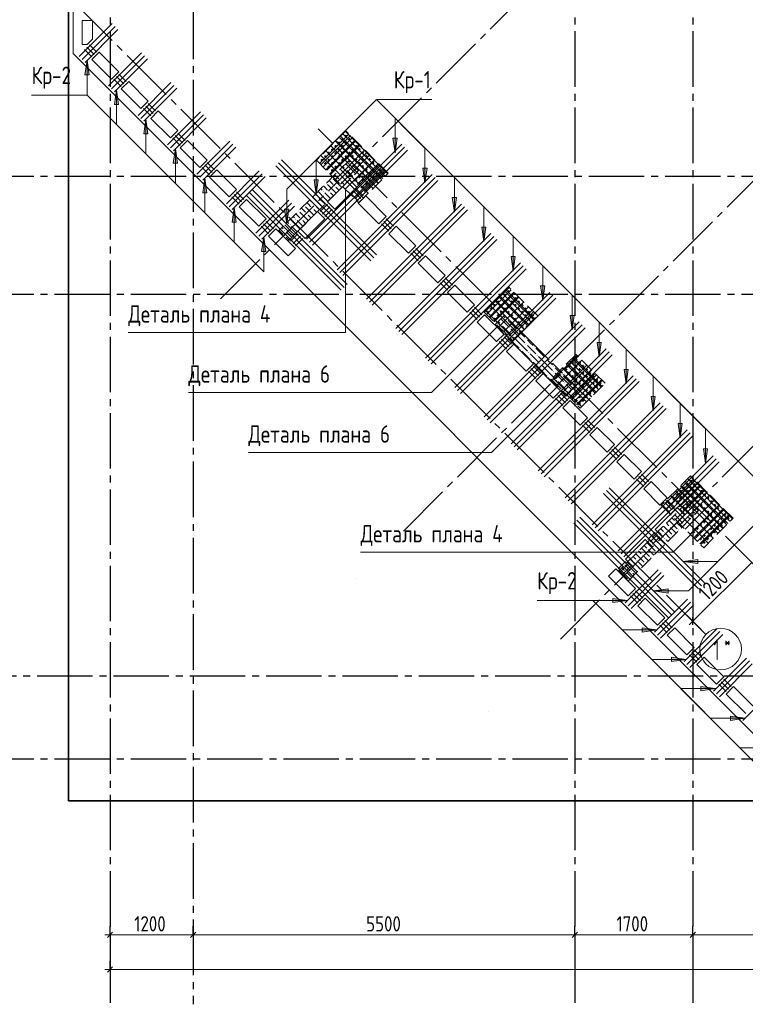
# Model space of a CAD drawing. Header units: millimetres. Extents: x 0 to 43617, y 0 to 59400.
# Tile 3 of 26: x 6622 to 17081, y 7100 to 21288. Entities that reach past the tile are written whole.
import ezdxf

# ---------------------------------------------------------------- set-up
doc = ezdxf.new("R2010")
doc.units = ezdxf.units.MM
doc.linetypes.add('______2', pattern=[270, 200, -70])
doc.linetypes.add('______5', pattern=[1100, 800, -100, 100, -100])
for name, color, linetype, lineweight, true_color in [('S1 Стержни арматуры фон', 7, '______2', 13, 0xa0a0a0), ('Вспомогательная арматура', 7, 'Continuous', 18, 0x656565), ('Поперечная арматура', 7, 'Continuous', 18, 0x5a2814), ('Поперечное армирование AW фон', 7, '______2', 13, 0xa0a0a0)]:
    doc.layers.add(name, color=color, linetype=linetype, lineweight=lineweight, true_color=true_color)
for name, color, linetype, lineweight in [('Standard', 7, 'Continuous', 25), ('ЖБ Перекрытие верхний уровень', 7, 'Continuous', 35), ('ЖБ Пилон', 7, 'Continuous', 35), ('Оси', 40, '______5', 18), ('Позиционная метка номер позиции', 7, 'Continuous', 13), ('Примечания', 7, 'Continuous', 25)]:
    doc.layers.add(name, color=color, linetype=linetype, lineweight=lineweight)
doc.styles.add('GOST 2.304-81', font='txt')
doc.styles.add('ISOCPEUR', font='txt')

msp = doc.modelspace()

# ---------------------------------------------------------------- hatches: boundary and pattern name
at = {"layer": 'ЖБ Пилон', "linetype": 'Continuous', "lineweight": 18, "transparency": 33554687}
for points in [[(11394, 19213), (11401, 19220), (11407, 19213), (11401, 19207)], [(11126, 19015), (11127, 19013), (11121, 19007), (11119, 19009)], [(11234, 19053), (11241, 19060), (11247, 19053), (11241, 19047)], [(11314, 19133), (11321, 19140), (11327, 19133), (11321, 19127)], [(11046, 18935), (11047, 18933), (11041, 18927), (11039, 18929)], [(11154, 18893), (11161, 18900), (11167, 18893), (11161, 18887)], [(11234, 18973), (11241, 18980), (11247, 18973), (11241, 18967)], [(10914, 18733), (10921, 18740), (10927, 18733), (10921, 18727)], [(10994, 18813), (11001, 18820), (11007, 18813), (11001, 18807)], [(11074, 18813), (11081, 18820), (11087, 18813), (11081, 18807)], [(10726, 18615), (10727, 18613), (10721, 18607), (10719, 18609)], [(10834, 18653), (10841, 18660), (10847, 18653), (10841, 18647)], [(10646, 18535), (10647, 18533), (10641, 18527), (10639, 18529)], [(10754, 18493), (10761, 18500), (10767, 18493), (10761, 18487)], [(10834, 18573), (10841, 18580), (10847, 18573), (10841, 18567)], [(10514, 18333), (10521, 18340), (10527, 18333), (10521, 18327)], [(10594, 18413), (10601, 18420), (10607, 18413), (10601, 18407)], [(10674, 18413), (10681, 18420), (10687, 18413), (10681, 18407)], [(10434, 18253), (10441, 18260), (10447, 18253), (10441, 18247)], [(10434, 18173), (10441, 18180), (10447, 18173), (10441, 18167)], [(13554, 16893), (13561, 16900), (13567, 16893), (13561, 16887)], [(13634, 16973), (13641, 16980), (13647, 16973), (13641, 16967)], [(13594, 16773), (13601, 16780), (13607, 16773), (13601, 16767)], [(13674, 16853), (13681, 16860), (13687, 16853), (13681, 16847)], [(13794, 16813), (13801, 16820), (13807, 16813), (13801, 16807)], [(13714, 16733), (13721, 16740), (13727, 16733), (13721, 16727)], [(13914, 16693), (13921, 16700), (13927, 16693), (13921, 16687)], [(13914, 16613), (13921, 16620), (13927, 16613), (13921, 16607)], [(13834, 16533), (13841, 16540), (13847, 16533), (13841, 16527)], [(13954, 16493), (13961, 16500), (13967, 16493), (13961, 16487)], [(14034, 16573), (14041, 16580), (14047, 16573), (14041, 16567)], [(14074, 16453), (14081, 16460), (14087, 16453), (14081, 16447)], [(13994, 16373), (14001, 16380), (14007, 16373), (14001, 16367)], [(14114, 16333), (14121, 16340), (14127, 16333), (14121, 16327)], [(14194, 16413), (14201, 16420), (14207, 16413), (14201, 16407)], [(14314, 16293), (14321, 16300), (14327, 16293), (14321, 16287)], [(14314, 16213), (14321, 16220), (14327, 16213), (14321, 16207)], [(14434, 16173), (14441, 16180), (14447, 16173), (14441, 16167)], [(14234, 16133), (14241, 16140), (14247, 16133), (14241, 16127)], [(14354, 16093), (14361, 16100), (14367, 16093), (14361, 16087)], [(14474, 16053), (14481, 16060), (14487, 16053), (14481, 16047)], [(14394, 15973), (14401, 15980), (14407, 15973), (14401, 15967)], [(14514, 15933), (14521, 15940), (14527, 15933), (14521, 15927)], [(14594, 16013), (14601, 16020), (14607, 16013), (14601, 16007)], [(16314, 14293), (16321, 14300), (16327, 14293), (16321, 14287)], [(16314, 14213), (16321, 14220), (16327, 14213), (16321, 14207)], [(16074, 14053), (16081, 14060), (16087, 14053), (16081, 14047)], [(16154, 14133), (16161, 14140), (16167, 14133), (16161, 14127)], [(16234, 14133), (16241, 14140), (16247, 14133), (16241, 14127)], [(15994, 13973), (16001, 13980), (16007, 13973), (16001, 13967)], [(16114, 13933), (16121, 13940), (16127, 13933), (16121, 13927)], [(16194, 14013), (16201, 14020), (16207, 14013), (16201, 14007)], [(15914, 13893), (15921, 13900), (15927, 13893), (15921, 13887)], [(15914, 13813), (15921, 13820), (15927, 13813), (15921, 13807)], [(16034, 13853), (16041, 13860), (16047, 13853), (16041, 13847)], [(15674, 13653), (15681, 13660), (15687, 13653), (15681, 13647)], [(15754, 13733), (15761, 13740), (15767, 13733), (15761, 13727)], [(15834, 13733), (15841, 13740), (15847, 13733), (15841, 13727)], [(15514, 13493), (15521, 13500), (15527, 13493), (15521, 13487)], [(15594, 13573), (15601, 13580), (15607, 13573), (15601, 13567)], [(15714, 13533), (15721, 13540), (15727, 13533), (15721, 13527)], [(15794, 13613), (15801, 13620), (15807, 13613), (15801, 13607)], [(15354, 13333), (15361, 13340), (15367, 13333), (15361, 13327)], [(15434, 13333), (15441, 13340), (15447, 13333), (15441, 13327)], [(15514, 13413), (15521, 13420), (15527, 13413), (15521, 13407)], [(15634, 13453), (15641, 13460), (15647, 13453), (15641, 13447)], [(15394, 13213), (15401, 13220), (15407, 13213), (15401, 13207)]]:
    msp.add_hatch(color=7, dxfattribs=at).paths.add_polyline_path(points, flags=16)
at = {"layer": 'Позиционная метка номер позиции', "linetype": 'Continuous', "lineweight": 13, "transparency": 33554687}
for points in [[(7563, 20491), (7593, 20701), (7623, 20491)], [(7987, 20067), (8017, 20277), (8047, 20067)], [(8411, 19642), (8441, 19852), (8471, 19642)], [(12062, 19580), (12032, 19370), (12002, 19580)], [(8836, 19218), (8866, 19428), (8896, 19218)], [(12494, 19148), (12464, 18938), (12434, 19148)], [(12494, 19148), (12464, 18938), (12434, 19148)], [(9260, 18794), (9290, 19004), (9320, 18794)], [(10925, 18979), (10895, 18769), (10865, 18979)], [(12918, 18724), (12888, 18514), (12858, 18724)], [(9684, 18370), (9714, 18580), (9744, 18370)], [(10501, 18555), (10471, 18345), (10441, 18555)], [(10501, 18555), (10471, 18345), (10441, 18555)], [(13342, 18300), (13312, 18090), (13282, 18300)], [(10109, 17945), (10139, 18155), (10169, 17945)], [(10109, 17945), (10139, 18155), (10169, 17945)], [(13766, 17876), (13736, 17666), (13706, 17876)], [(14191, 17451), (14161, 17241), (14131, 17451)], [(14615, 17027), (14585, 16817), (14555, 17027)], [(15004, 16638), (14974, 16428), (14944, 16638)], [(15393, 16249), (15363, 16039), (15333, 16249)], [(15782, 15860), (15752, 15650), (15722, 15860)], [(16171, 15471), (16141, 15261), (16111, 15471)], [(16538, 15104), (16508, 14894), (16478, 15104)], [(16395, 13450), (16185, 13480), (16395, 13510)], [(15970, 13026), (15760, 13056), (15970, 13086)], [(15970, 13026), (15760, 13056), (15970, 13086)], [(15970, 13026), (15760, 13056), (15970, 13086)], [(15171, 12948), (15381, 12918), (15171, 12888)], [(15171, 12948), (15381, 12918), (15171, 12888)], [(15595, 12524), (15805, 12494), (15595, 12464)], [(16019, 12100), (16229, 12070), (16019, 12040)], [(16440, 11679), (16650, 11649), (16440, 11619)], [(16868, 11251), (17078, 11221), (16868, 11191)]]:
    msp.add_hatch(color=7, dxfattribs=at).paths.add_polyline_path(points, flags=16)

# ---------------------------------------------------------------- linework, layer by layer
at = {"layer": 'S1 Стержни арматуры фон', "color": 7, "linetype": 'Continuous', "lineweight": 35, "transparency": 33554687}
for p, q in [((7479, 20757), (7954, 21232)), ((7522, 20714), (7997, 21190)), ((7564, 20672), (8039, 21147)), ((7903, 20333), (8379, 20808)), ((7946, 20290), (8421, 20765)), ((7988, 20248), (8463, 20723)), ((8328, 19908), (8803, 20384)), ((8370, 19866), (8845, 20341)), ((8413, 19823), (8888, 20299)), ((8752, 19484), (9227, 19959)), ((8794, 19442), (9270, 19917)), ((8837, 19399), (9312, 19874)), ((9176, 19060), (9651, 19535)), ((9219, 19017), (9694, 19493)), ((9261, 18975), (9736, 19450)), ((10757, 18124), (12128, 19494)), ((10757, 18124), (12128, 19494)), ((10800, 18081), (12170, 19452)), ((10800, 18081), (12170, 19452)), ((10842, 18039), (12213, 19409)), ((10842, 18039), (12213, 19409)), ((11682, 17812), (10312, 19183)), ((11682, 17812), (10312, 19183)), ((11725, 17855), (10354, 19225)), ((11725, 17855), (10354, 19225)), ((11767, 17897), (10397, 19268)), ((11767, 17897), (10397, 19268)), ((9601, 18636), (10076, 19111)), ((9643, 18593), (10118, 19068)), ((9685, 18551), (10161, 19026)), ((11196, 17685), (12566, 19056)), ((11196, 17685), (12566, 19056)), ((11238, 17643), (12609, 19013)), ((11238, 17643), (12609, 19013)), ((11281, 17600), (12651, 18971)), ((11281, 17600), (12651, 18971)), ((11258, 17388), (9888, 18759)), ((11258, 17388), (9888, 18759)), ((11300, 17431), (9930, 18801)), ((11300, 17431), (9930, 18801)), ((11343, 17473), (9972, 18843)), ((11343, 17473), (9972, 18843)), ((10025, 18211), (10500, 18686)), ((10067, 18169), (10542, 18644)), ((10110, 18126), (10585, 18602)), ((11620, 17261), (12990, 18631)), ((11620, 17261), (12990, 18631)), ((11662, 17218), (13033, 18589)), ((11662, 17218), (13033, 18589)), ((11705, 17176), (13075, 18546)), ((11705, 17176), (13075, 18546)), ((12044, 16837), (13415, 18207)), ((12044, 16837), (13415, 18207)), ((12087, 16794), (13457, 18165)), ((12087, 16794), (13457, 18165)), ((12129, 16752), (13499, 18122)), ((12129, 16752), (13499, 18122)), ((12469, 16412), (13839, 17783)), ((12469, 16412), (13839, 17783)), ((12511, 16370), (13881, 17740)), ((12511, 16370), (13881, 17740)), ((12553, 16328), (13924, 17698)), ((12553, 16328), (13924, 17698)), ((12893, 15988), (14263, 17358)), ((12893, 15988), (14263, 17358)), ((12935, 15946), (14306, 17316)), ((12935, 15946), (14306, 17316)), ((12978, 15903), (14348, 17274)), ((12978, 15903), (14348, 17274)), ((13317, 15564), (14687, 16934)), ((13317, 15564), (14687, 16934)), ((13359, 15521), (14730, 16892)), ((13359, 15521), (14730, 16892)), ((13402, 15479), (14772, 16849)), ((13402, 15479), (14772, 16849)), ((13706, 15175), (15076, 16545)), ((13706, 15175), (15076, 16545)), ((13748, 15133), (15119, 16503)), ((13748, 15133), (15119, 16503)), ((13791, 15090), (15161, 16460)), ((13791, 15090), (15161, 16460)), ((14095, 14786), (15465, 16156)), ((14095, 14786), (15465, 16156)), ((14137, 14744), (15508, 16114)), ((14137, 14744), (15508, 16114)), ((14180, 14701), (15550, 16072)), ((14180, 14701), (15550, 16072)), ((14484, 14397), (15854, 15767)), ((14484, 14397), (15854, 15767)), ((14526, 14355), (15897, 15725)), ((14526, 14355), (15897, 15725)), ((14569, 14312), (15939, 15683)), ((14569, 14312), (15939, 15683)), ((14873, 14008), (16243, 15379)), ((14873, 14008), (16243, 15379)), ((14915, 13966), (16285, 15336)), ((14915, 13966), (16285, 15336)), ((14958, 13923), (16328, 15294)), ((14958, 13923), (16328, 15294)), ((15247, 13633), (16618, 15004)), ((15247, 13633), (16618, 15004)), ((15290, 13591), (16660, 14961)), ((15290, 13591), (16660, 14961)), ((15332, 13549), (16703, 14919)), ((15332, 13549), (16703, 14919)), ((16448, 13131), (15078, 14502)), ((16448, 13131), (15078, 14502)), ((16491, 13174), (15120, 14544)), ((16491, 13174), (15120, 14544)), ((16406, 13089), (15035, 14459)), ((16406, 13089), (15035, 14459)), ((16024, 12707), (14653, 14078)), ((16024, 12707), (14653, 14078)), ((16066, 12750), (14696, 14120)), ((16066, 12750), (14696, 14120)), ((15981, 12665), (14611, 14035)), ((15981, 12665), (14611, 14035)), ((15349, 12887), (15824, 13362)), ((15392, 12844), (15867, 13320)), ((15434, 12802), (15909, 13277)), ((15774, 12463), (16249, 12938)), ((15816, 12420), (16291, 12895)), ((15858, 12378), (16334, 12853)), ((16198, 12038), (16673, 12513)), ((16240, 11996), (16715, 12471)), ((16283, 11953), (16758, 12429)), ((16622, 11614), (17097, 12089)), ((16665, 11572), (17140, 12047)), ((16707, 11529), (17182, 12004)), ((17046, 11190), (17522, 11665))]:
    msp.add_line(p, q, dxfattribs=at)
at = {"layer": 'Standard', "color": 7, "linetype": 'Continuous', "lineweight": 13, "transparency": 33554687}
for p, q in [((16324, 12619), (17173, 13468)), ((16324, 12619), (16271, 12566)), ((7924, 8100), (7849, 8100)), ((7924, 8100), (9124, 8100)), ((9124, 8100), (14624, 8100)), ((14624, 8100), (16324, 8100)), ((16324, 8100), (21824, 8100)), ((7924, 7600), (7849, 7600)), ((32974, 7600), (7924, 7600))]:
    msp.add_line(p, q, dxfattribs=at)
at = {"layer": 'Standard', "color": 251, "linetype": 'Continuous', "lineweight": -3, "true_color": 0x656565, "transparency": 33554687}
for p, q in [((16324, 12619), (16236, 12707)), ((16324, 12619), (16412, 12531)), ((16324, 12619), (16443, 12501)), ((7924, 8100), (7924, 8225)), ((7924, 8100), (7924, 7975)), ((7924, 8100), (7924, 7648)), ((9124, 8100), (9124, 8225)), ((9124, 8100), (9124, 7975)), ((9124, 8100), (9124, 7648)), ((14624, 8100), (14624, 8225)), ((14624, 8100), (14624, 7975)), ((14624, 8100), (14624, 7648)), ((16324, 8100), (16324, 8225)), ((16324, 8100), (16324, 7975)), ((16324, 8100), (16324, 7648)), ((7924, 7600), (7924, 7725)), ((7924, 7600), (7924, 7475)), ((7924, 7600), (7924, 7550))]:
    msp.add_line(p, q, dxfattribs=at)
at = {"layer": 'Standard', "color": 7, "linetype": 'Continuous', "lineweight": 25, "transparency": 33554687}
for p, q in [((16324, 12566), (16324, 12672)), ((7886, 8063), (7961, 8138)), ((9086, 8063), (9161, 8138)), ((14586, 8063), (14661, 8138)), ((16286, 8063), (16361, 8138)), ((7961, 7638), (7886, 7563))]:
    msp.add_line(p, q, dxfattribs=at)
at = {"layer": 'Standard', "color": 254, "linetype": 'Continuous', "lineweight": 35, "true_color": 0xc4c4ff, "transparency": 33554687}
msp.add_lwpolyline([(7324, 10030), (33149, 10030), (33149, 57295), (7324, 57295), (7324, 10030)], dxfattribs=at)
at = {"layer": 'Вспомогательная арматура', "color": 7, "linetype": 'Continuous', "lineweight": 25, "transparency": 33554687}
for p, q in [((11365, 19636), (10948, 19219)), ((11414, 19587), (10997, 19169)), ((11838, 18986), (11237, 19587)), ((11888, 19035), (11287, 19636)), ((11464, 19537), (11047, 19120)), ((11513, 19488), (11096, 19070)), ((11789, 18936), (11188, 19537)), ((11739, 19261), (11439, 18961)), ((11789, 19212), (11488, 18911)), ((11838, 19162), (11538, 18862)), ((11888, 19113), (11587, 18812)), ((13355, 17045), (13705, 17395)), ((13405, 16995), (13755, 17345)), ((13578, 17345), (13988, 16935)), ((13627, 17395), (14038, 16984)), ((13454, 16946), (13804, 17296)), ((13479, 17246), (13889, 16836)), ((13528, 17296), (13939, 16885)), ((14914, 15910), (14504, 16320)), ((14964, 15959), (14554, 16369)), ((15013, 16009), (14603, 16419)), ((14865, 15860), (14455, 16270)), ((14564, 15835), (14914, 16185)), ((14614, 15786), (14964, 16136)), ((14663, 15736), (15013, 16086)), ((16336, 14665), (16035, 14365)), ((16385, 14616), (16085, 14315)), ((16208, 14616), (16809, 14015)), ((16258, 14665), (16859, 14064)), ((16435, 14566), (16134, 14266)), ((16159, 14566), (16760, 13965)), ((16484, 14517), (16184, 14216)), ((16710, 14290), (16293, 13873)), ((16760, 14241), (16343, 13824)), ((16809, 14191), (16392, 13774)), ((16859, 14142), (16442, 13725))]:
    msp.add_line(p, q, dxfattribs=at)
at = {"layer": 'ЖБ Перекрытие верхний уровень', "color": 7, "linetype": 'Continuous', "lineweight": 18, "transparency": 33554687}
for p, q in [((7394, 33070), (7394, 20800)), ((7524, 21275), (7674, 21275)), ((7524, 20930), (7524, 21275)), ((7674, 21275), (7674, 21008)), ((7674, 21008), (7596, 20930)), ((7596, 20930), (7524, 20930)), ((7394, 20800), (10527, 17667)), ((7663, 20714), (7769, 20820)), ((7946, 20432), (7663, 20714)), ((7769, 20820), (8052, 20538)), ((8052, 20538), (7946, 20432)), ((8087, 20290), (8193, 20396)), ((8370, 20007), (8087, 20290)), ((8193, 20396), (8476, 20113)), ((8476, 20113), (8370, 20007)), ((8512, 19866), (8618, 19972)), ((8794, 19583), (8512, 19866)), ((8618, 19972), (8900, 19689)), ((8900, 19689), (8794, 19583)), ((8936, 19442), (9042, 19548)), ((9219, 19159), (8936, 19442)), ((9042, 19548), (9325, 19265)), ((9325, 19265), (9219, 19159)), ((9360, 19017), (9466, 19123)), ((9643, 18734), (9360, 19017)), ((9466, 19123), (9749, 18841)), ((11057, 18664), (11375, 18982)), ((11481, 18876), (11163, 18558)), ((11375, 18982), (11481, 18876)), ((9749, 18841), (9643, 18734)), ((11503, 18643), (11609, 18749)), ((11609, 18749), (11906, 18452)), ((9784, 18593), (9890, 18699)), ((10067, 18310), (9784, 18593)), ((9890, 18699), (10173, 18416)), ((11163, 18558), (11057, 18664)), ((11800, 18346), (11503, 18643)), ((10633, 18240), (10916, 18522)), ((10916, 18522), (11022, 18416)), ((11906, 18452), (11800, 18346)), ((10173, 18416), (10067, 18310)), ((11022, 18416), (10739, 18133)), ((11941, 18204), (12047, 18310)), ((12047, 18310), (12330, 18027)), ((10209, 18169), (10315, 18275)), ((10491, 17886), (10209, 18169)), ((10315, 18275), (10598, 17992)), ((10739, 18133), (10633, 18240)), ((12224, 17921), (11941, 18204)), ((12330, 18027), (12224, 17921)), ((10598, 17992), (10491, 17886)), ((12365, 17780), (12471, 17886)), ((12471, 17886), (12754, 17603)), ((12648, 17497), (12365, 17780)), ((10527, 17667), (15264, 12929)), ((12754, 17603), (12648, 17497)), ((12790, 17356), (12896, 17462)), ((12896, 17462), (13178, 17179)), ((13072, 17073), (12790, 17356)), ((13178, 17179), (13072, 17073)), ((13214, 16931), (13320, 17037)), ((13320, 17037), (13603, 16755)), ((13497, 16649), (13214, 16931)), ((13603, 16755), (13497, 16649)), ((13638, 16507), (13744, 16613)), ((13744, 16613), (14027, 16330)), ((13921, 16224), (13638, 16507)), ((14027, 16330), (13921, 16224)), ((14062, 16083), (14168, 16189)), ((14168, 16189), (14416, 15941)), ((14310, 15835), (14062, 16083)), ((14416, 15941), (14310, 15835)), ((14451, 15694), (14557, 15800)), ((14557, 15800), (14805, 15553)), ((14699, 15446), (14451, 15694)), ((14805, 15553), (14699, 15446)), ((14840, 15305), (14946, 15411)), ((14946, 15411), (15194, 15164)), ((15088, 15058), (14840, 15305)), ((15194, 15164), (15088, 15058)), ((15229, 14916), (15335, 15022)), ((15477, 14669), (15229, 14916)), ((15335, 15022), (15583, 14775)), ((15583, 14775), (15477, 14669)), ((15618, 14527), (15724, 14633)), ((15724, 14633), (15957, 14400)), ((15851, 14294), (15618, 14527)), ((15957, 14400), (15851, 14294)), ((15781, 13940), (16099, 14259)), ((16099, 14259), (16205, 14152)), ((16205, 14152), (15887, 13834)), ((15887, 13834), (15781, 13940)), ((15356, 13516), (15639, 13799)), ((15639, 13799), (15745, 13693)), ((15745, 13693), (15462, 13410)), ((15462, 13410), (15356, 13516)), ((15109, 13269), (15215, 13375)), ((15215, 13375), (15498, 13092)), ((15392, 12986), (15109, 13269)), ((15498, 13092), (15392, 12986)), ((15264, 12929), (18094, 10100)), ((15533, 12844), (15639, 12950)), ((15639, 12950), (15922, 12668)), ((15816, 12561), (15533, 12844)), ((15922, 12668), (15816, 12561)), ((15957, 12420), (16063, 12526)), ((16063, 12526), (16346, 12243)), ((16240, 12137), (15957, 12420)), ((16346, 12243), (16240, 12137)), ((16382, 11996), (16488, 12102)), ((16488, 12102), (16771, 11819)), ((16664, 11713), (16382, 11996)), ((16771, 11819), (16664, 11713)), ((16806, 11571), (16912, 11678)), ((16912, 11678), (17195, 11395)), ((17089, 11289), (16806, 11571))]:
    msp.add_line(p, q, dxfattribs=at)
at = {"layer": 'ЖБ Пилон', "color": 253, "linetype": '______2', "lineweight": 13, "true_color": 0xa0a0a0, "transparency": 33554687}
for p, q in [((11375, 19265), (10350, 18240)), ((11517, 19123), (11375, 19265)), ((10491, 18098), (11517, 19123)), ((10350, 18240), (10491, 18098)), ((13610, 17030), (13469, 16889)), ((14635, 16005), (13610, 17030)), ((13469, 16889), (14494, 15863)), ((14494, 15863), (14635, 16005)), ((16276, 14365), (15250, 13339)), ((16417, 14223), (16276, 14365)), ((15392, 13198), (16417, 14223)), ((15250, 13339), (15392, 13198))]:
    msp.add_line(p, q, dxfattribs=at)
at = {"layer": 'ЖБ Пилон', "color": 9, "linetype": 'Continuous', "lineweight": 18, "true_color": 0xc7c7c7, "transparency": 33554687}
for p, q in [((11282, 19172), (11301, 19153)), ((11421, 19113), (11322, 19212)), ((11362, 19252), (11381, 19233)), ((11421, 19193), (11501, 19113)), ((11181, 19033), (11162, 19052)), ((11221, 18993), (11181, 19033)), ((11202, 19092), (11221, 19073)), ((11341, 19033), (11242, 19132)), ((11261, 19033), (11341, 18953)), ((11341, 19113), (11421, 19033)), ((11341, 19033), (11384, 18990)), ((11421, 19113), (11464, 19070)), ((11421, 19033), (11424, 19030)), ((11021, 18873), (11002, 18892)), ((11061, 18833), (11021, 18873)), ((11061, 18913), (11181, 18793)), ((11082, 18972), (11141, 18913)), ((11141, 18993), (11261, 18873)), ((11181, 18873), (11224, 18830)), ((11261, 18953), (11304, 18910)), ((10941, 18633), (10842, 18732)), ((10882, 18772), (10901, 18753)), ((11021, 18713), (10922, 18812)), ((10962, 18852), (10981, 18833)), ((11021, 18793), (11101, 18713)), ((11101, 18793), (11144, 18750)), ((10741, 18593), (10861, 18473)), ((10781, 18633), (10762, 18652)), ((10821, 18593), (10781, 18633)), ((10802, 18692), (10821, 18673)), ((10861, 18633), (10941, 18553)), ((10941, 18713), (11021, 18633)), ((10941, 18633), (10984, 18590)), ((11021, 18713), (11064, 18670)), ((11021, 18633), (11024, 18630)), ((10562, 18452), (10581, 18433)), ((10621, 18473), (10602, 18492)), ((10661, 18433), (10621, 18473)), ((10661, 18513), (10781, 18393)), ((10682, 18572), (10741, 18513)), ((10781, 18473), (10824, 18430)), ((10861, 18553), (10904, 18510)), ((10541, 18233), (10442, 18332)), ((10482, 18372), (10501, 18353)), ((10621, 18313), (10522, 18412)), ((10541, 18313), (10621, 18233)), ((10621, 18393), (10701, 18313)), ((10621, 18313), (10664, 18270)), ((10701, 18393), (10744, 18350)), ((10381, 18233), (10362, 18252)), ((10421, 18193), (10381, 18233)), ((10402, 18292), (10421, 18273)), ((10461, 18233), (10541, 18153)), ((10541, 18233), (10584, 18190)), ((10621, 18233), (10624, 18230)), ((10461, 18153), (10504, 18110)), ((13477, 16897), (13581, 16793)), ((13517, 16937), (13541, 16913)), ((13557, 16977), (13661, 16873)), ((13621, 16993), (13597, 17017)), ((13661, 16953), (13781, 16833)), ((13581, 16873), (13701, 16753)), ((13741, 16633), (13621, 16753)), ((13821, 16713), (13701, 16833)), ((13821, 16793), (13901, 16713)), ((13741, 16713), (13821, 16633)), ((13741, 16633), (13821, 16553)), ((13821, 16713), (13901, 16633)), ((13821, 16633), (13941, 16513)), ((13981, 16633), (13941, 16673)), ((14021, 16593), (13981, 16633)), ((13861, 16513), (13981, 16393)), ((13941, 16593), (14061, 16473)), ((13981, 16473), (14101, 16353)), ((14061, 16553), (14181, 16433)), ((14141, 16233), (14021, 16353)), ((14221, 16313), (14101, 16433)), ((14221, 16393), (14301, 16313)), ((14141, 16313), (14221, 16233)), ((14141, 16233), (14221, 16153)), ((14221, 16313), (14301, 16233)), ((14221, 16233), (14341, 16113)), ((14381, 16233), (14341, 16273)), ((14341, 16193), (14461, 16073)), ((14421, 16193), (14381, 16233)), ((14261, 16113), (14381, 15993)), ((14381, 16073), (14501, 15953)), ((14461, 16153), (14581, 16033)), ((14582, 15952), (14501, 16033)), ((14502, 15872), (14421, 15953)), ((14541, 15913), (14542, 15912)), ((14621, 15993), (14622, 15992)), ((16263, 14352), (16301, 14313)), ((16103, 14192), (16141, 14153)), ((16143, 14232), (16221, 14153)), ((16183, 14272), (16221, 14233)), ((16221, 14233), (16324, 14130)), ((16223, 14312), (16301, 14233)), ((16381, 14233), (16341, 14273)), ((16341, 14193), (16364, 14170)), ((16404, 14210), (16381, 14233)), ((15983, 14072), (16101, 13953)), ((16023, 14112), (16061, 14073)), ((16063, 14152), (16181, 14033)), ((16221, 14073), (16181, 14113)), ((16244, 14050), (16221, 14073)), ((16261, 14113), (16284, 14090)), ((15823, 13912), (15901, 13833)), ((15863, 13952), (15901, 13913)), ((15903, 13992), (16021, 13873)), ((15943, 14032), (15981, 13993)), ((16084, 13890), (16021, 13953)), ((16164, 13970), (16101, 14033)), ((15703, 13792), (15741, 13753)), ((15743, 13832), (15821, 13753)), ((15783, 13872), (15821, 13833)), ((15821, 13833), (15924, 13730)), ((15981, 13833), (15941, 13873)), ((15941, 13793), (15964, 13770)), ((16004, 13810), (15981, 13833)), ((15543, 13632), (15581, 13593)), ((15583, 13672), (15701, 13553)), ((15623, 13712), (15661, 13673)), ((15663, 13752), (15781, 13633)), ((15764, 13570), (15701, 13633)), ((15821, 13673), (15781, 13713)), ((15844, 13650), (15821, 13673)), ((15861, 13713), (15884, 13690)), ((15423, 13512), (15501, 13433)), ((15463, 13552), (15501, 13513)), ((15503, 13592), (15621, 13473)), ((15684, 13490), (15621, 13553)), ((15263, 13352), (15381, 13233)), ((15303, 13392), (15341, 13353)), ((15343, 13432), (15421, 13353)), ((15383, 13472), (15421, 13433)), ((15421, 13433), (15524, 13330)), ((15581, 13433), (15541, 13473)), ((15541, 13393), (15564, 13370)), ((15604, 13410), (15581, 13433)), ((15421, 13273), (15381, 13313)), ((15444, 13250), (15421, 13273)), ((15461, 13313), (15484, 13290))]:
    msp.add_line(p, q, dxfattribs=at)
at = {"layer": 'Оси', "color": 8, "linetype": '______5', "lineweight": -3, "transparency": 33554687}
for p, q in [((9124, 57820), (9124, 7100)), ((7924, 57420), (7924, 7100)), ((14624, 57420), (14624, 7100)), ((16324, 57420), (16324, 7100)), ((9516, 17264), (28172, 35920)), ((12153, 13919), (31163, 32929)), ((14416, 12363), (33072, 31020)), ((16513, 12430), (7200, 21743)), ((17362, 13278), (10923, 19717)), ((33224, 19030), (4600, 19030)), ((33224, 17330), (4600, 17330)), ((9516, 17264), (9516, 17264)), ((9516, 17264), (9516, 17264)), ((11467, 13233), (11467, 13233)), ((11467, 13233), (11467, 13233)), ((34074, 11830), (4600, 11830)), ((13376, 11324), (13376, 11324)), ((13376, 11324), (13376, 11324)), ((33224, 10630), (4600, 10630))]:
    msp.add_line(p, q, dxfattribs=at)
at = {"layer": 'Оси', "color": 7, "linetype": 'Continuous', "lineweight": 13, "transparency": 33554687}
msp.add_circle((16725, 12218), 300, dxfattribs=at)
at = {"layer": 'Позиционная метка номер позиции', "color": 7, "linetype": 'Continuous', "lineweight": 13, "transparency": 33554687}
for p, q in [((7563, 20491), (7593, 20701)), ((7593, 20701), (7593, 20701)), ((7593, 20701), (7593, 20701)), ((7593, 20701), (7593, 20701)), ((7593, 20701), (7623, 20491)), ((7623, 20491), (7563, 20491)), ((7593, 20491), (7593, 20476)), ((7987, 20067), (8017, 20277)), ((8017, 20277), (8017, 19777)), ((8017, 20277), (8017, 20277)), ((8017, 20277), (8017, 20277)), ((8017, 20277), (8017, 20277)), ((8017, 20277), (8047, 20067)), ((8047, 20067), (7987, 20067)), ((8017, 20067), (8017, 20052)), ((12032, 19370), (12032, 19870)), ((8411, 19642), (8441, 19852)), ((8441, 19852), (8441, 19352)), ((8441, 19852), (8441, 19852)), ((8441, 19852), (8441, 19852)), ((8441, 19852), (8441, 19852)), ((8441, 19852), (8471, 19642)), ((8471, 19642), (8411, 19642)), ((8441, 19642), (8441, 19627)), ((12032, 19370), (12002, 19580)), ((12002, 19580), (12062, 19580)), ((12032, 19580), (12032, 19595)), ((12062, 19580), (12032, 19370)), ((12464, 18938), (12464, 19438)), ((8836, 19218), (8866, 19428)), ((8866, 19428), (8866, 18928)), ((8866, 19428), (8866, 19428)), ((8866, 19428), (8866, 19428)), ((8866, 19428), (8866, 19428)), ((8866, 19428), (8896, 19218)), ((12032, 19370), (12032, 19370)), ((12032, 19370), (12032, 19370)), ((12032, 19370), (12032, 19370)), ((8896, 19218), (8836, 19218)), ((8866, 19218), (8866, 19203)), ((10895, 18769), (10895, 19269)), ((12464, 19148), (12464, 19163)), ((12464, 19148), (12464, 19163)), ((12464, 18938), (12434, 19148)), ((12434, 19148), (12494, 19148)), ((12464, 18938), (12434, 19148)), ((12434, 19148), (12494, 19148)), ((12494, 19148), (12464, 18938)), ((12494, 19148), (12464, 18938)), ((12888, 18514), (12888, 19014)), ((9260, 18794), (9290, 19004)), ((9290, 19004), (9290, 18504)), ((9290, 19004), (9290, 19004)), ((9290, 19004), (9290, 19004)), ((9290, 19004), (9290, 19004)), ((9290, 19004), (9320, 18794)), ((10895, 18769), (10865, 18979)), ((10865, 18979), (10925, 18979)), ((10895, 18979), (10895, 18994)), ((10925, 18979), (10895, 18769)), ((12464, 18938), (12464, 18938)), ((12464, 18938), (12464, 18938)), ((12464, 18938), (12464, 18938)), ((12464, 18938), (12464, 18938)), ((12464, 18938), (12464, 18938)), ((12464, 18938), (12464, 18938)), ((9320, 18794), (9260, 18794)), ((9290, 18794), (9290, 18779)), ((10471, 18345), (10471, 18845)), ((10895, 18769), (10895, 18769)), ((10895, 18769), (10895, 18769)), ((10895, 18769), (10895, 18769)), ((12888, 18724), (12888, 18739)), ((12888, 18514), (12858, 18724)), ((12858, 18724), (12918, 18724)), ((12918, 18724), (12888, 18514)), ((13312, 18090), (13312, 18590)), ((9684, 18370), (9714, 18580)), ((9714, 18580), (9714, 18080)), ((9714, 18580), (9714, 18580)), ((9714, 18580), (9714, 18580)), ((9714, 18580), (9714, 18580)), ((9714, 18580), (9744, 18370)), ((10471, 18345), (10441, 18555)), ((10441, 18555), (10501, 18555)), ((10471, 18345), (10441, 18555)), ((10441, 18555), (10501, 18555)), ((10471, 18555), (10471, 18570)), ((10471, 18555), (10471, 18570)), ((10501, 18555), (10471, 18345)), ((10501, 18555), (10471, 18345)), ((12888, 18514), (12888, 18514)), ((12888, 18514), (12888, 18514)), ((12888, 18514), (12888, 18514)), ((9744, 18370), (9684, 18370)), ((9714, 18370), (9714, 18355)), ((10471, 18345), (10471, 18345)), ((10471, 18345), (10471, 18345)), ((10471, 18345), (10471, 18345)), ((10471, 18345), (10471, 18345)), ((10471, 18345), (10471, 18345)), ((10471, 18345), (10471, 18345)), ((13312, 18300), (13312, 18315)), ((13312, 18090), (13282, 18300)), ((13282, 18300), (13342, 18300)), ((13342, 18300), (13312, 18090)), ((13736, 17666), (13736, 18166)), ((10109, 17945), (10139, 18155)), ((10109, 17945), (10139, 18155)), ((10139, 18155), (10139, 17655)), ((10139, 18155), (10139, 18155)), ((10139, 18155), (10139, 18155)), ((10139, 18155), (10139, 18155)), ((10139, 18155), (10169, 17945)), ((10139, 18155), (10139, 18155)), ((10139, 18155), (10139, 18155)), ((10139, 18155), (10139, 18155)), ((10139, 18155), (10169, 17945)), ((13312, 18090), (13312, 18090)), ((13312, 18090), (13312, 18090)), ((13312, 18090), (13312, 18090)), ((10169, 17945), (10109, 17945)), ((10169, 17945), (10109, 17945)), ((10139, 17945), (10139, 17930)), ((10139, 17945), (10139, 17930)), ((13736, 17876), (13736, 17891)), ((13736, 17666), (13706, 17876)), ((13706, 17876), (13766, 17876)), ((13766, 17876), (13736, 17666)), ((14161, 17241), (14161, 17741)), ((13736, 17666), (13736, 17666)), ((13736, 17666), (13736, 17666)), ((13736, 17666), (13736, 17666)), ((14161, 17241), (14131, 17451)), ((14131, 17451), (14191, 17451)), ((14161, 17451), (14161, 17466)), ((14191, 17451), (14161, 17241)), ((14585, 16817), (14585, 17317)), ((14161, 17241), (14161, 17241)), ((14161, 17241), (14161, 17241)), ((14161, 17241), (14161, 17241)), ((14585, 16817), (14555, 17027)), ((14555, 17027), (14615, 17027)), ((14585, 17027), (14585, 17042)), ((14615, 17027), (14585, 16817)), ((14585, 16817), (14585, 16817)), ((14585, 16817), (14585, 16817)), ((14585, 16817), (14585, 16817)), ((14974, 16428), (14944, 16638)), ((14944, 16638), (15004, 16638)), ((14974, 16638), (14974, 16653)), ((15004, 16638), (14974, 16428)), ((15363, 16039), (15363, 16539)), ((14974, 16428), (14974, 16428)), ((14974, 16428), (14974, 16428)), ((14974, 16428), (14974, 16428)), ((15363, 16039), (15333, 16249)), ((15333, 16249), (15393, 16249)), ((15363, 16249), (15363, 16264)), ((15393, 16249), (15363, 16039)), ((15363, 16039), (15363, 16039)), ((15363, 16039), (15363, 16039)), ((15363, 16039), (15363, 16039)), ((15752, 15650), (15752, 16150)), ((15752, 15650), (15722, 15860)), ((15722, 15860), (15782, 15860)), ((15752, 15860), (15752, 15875)), ((15782, 15860), (15752, 15650)), ((16141, 15261), (16141, 15761)), ((15752, 15650), (15752, 15650)), ((15752, 15650), (15752, 15650)), ((15752, 15650), (15752, 15650)), ((16141, 15261), (16111, 15471)), ((16111, 15471), (16171, 15471)), ((16141, 15471), (16141, 15486)), ((16171, 15471), (16141, 15261)), ((16141, 15261), (16141, 15261)), ((16141, 15261), (16141, 15261)), ((16141, 15261), (16141, 15261)), ((16508, 14894), (16478, 15104)), ((16478, 15104), (16538, 15104)), ((16508, 15104), (16508, 15119)), ((16538, 15104), (16508, 14894)), ((16508, 14894), (16508, 14894)), ((16508, 14894), (16508, 14894)), ((16508, 14894), (16508, 14894)), ((16185, 13480), (16395, 13510)), ((16185, 13480), (16685, 13480)), ((16185, 13480), (16185, 13480)), ((16185, 13480), (16185, 13480)), ((16185, 13480), (16185, 13480)), ((16395, 13450), (16185, 13480)), ((16395, 13510), (16395, 13450)), ((16395, 13480), (16410, 13480)), ((15760, 13056), (15970, 13086)), ((15760, 13056), (15970, 13086)), ((15760, 13056), (15970, 13086)), ((15760, 13056), (16260, 13056)), ((15760, 13056), (15760, 13056)), ((15760, 13056), (15760, 13056)), ((15760, 13056), (15760, 13056)), ((15970, 13026), (15760, 13056)), ((15760, 13056), (16260, 13056)), ((15760, 13056), (15760, 13056)), ((15760, 13056), (15760, 13056)), ((15760, 13056), (15760, 13056)), ((15970, 13026), (15760, 13056)), ((15760, 13056), (15760, 13056)), ((15760, 13056), (15760, 13056)), ((15760, 13056), (15760, 13056)), ((15970, 13026), (15760, 13056)), ((15970, 13086), (15970, 13026)), ((15970, 13086), (15970, 13026)), ((15970, 13086), (15970, 13026)), ((15970, 13056), (15985, 13056)), ((15970, 13056), (15985, 13056)), ((15970, 13056), (15985, 13056)), ((15381, 12918), (14881, 12918)), ((15171, 12918), (15156, 12918)), ((15171, 12918), (15156, 12918)), ((15171, 12888), (15171, 12948)), ((15171, 12948), (15381, 12918)), ((15171, 12888), (15171, 12948)), ((15171, 12948), (15381, 12918)), ((15381, 12918), (15171, 12888)), ((15381, 12918), (15171, 12888)), ((15381, 12918), (15381, 12918)), ((15381, 12918), (15381, 12918)), ((15381, 12918), (15381, 12918)), ((15381, 12918), (15381, 12918)), ((15381, 12918), (15381, 12918)), ((15381, 12918), (15381, 12918)), ((15805, 12494), (15305, 12494)), ((15595, 12494), (15580, 12494)), ((15595, 12464), (15595, 12524)), ((15595, 12524), (15805, 12494)), ((15805, 12494), (15595, 12464)), ((15805, 12494), (15805, 12494)), ((15805, 12494), (15805, 12494)), ((15805, 12494), (15805, 12494)), ((16229, 12070), (15729, 12070)), ((16019, 12070), (16004, 12070)), ((16019, 12040), (16019, 12100)), ((16019, 12100), (16229, 12070)), ((16229, 12070), (16019, 12040)), ((16229, 12070), (16229, 12070)), ((16229, 12070), (16229, 12070)), ((16229, 12070), (16229, 12070)), ((16650, 11649), (16150, 11649)), ((16440, 11649), (16425, 11649)), ((16440, 11619), (16440, 11679)), ((16440, 11679), (16650, 11649)), ((16650, 11649), (16440, 11619)), ((16650, 11649), (16650, 11649)), ((16650, 11649), (16650, 11649)), ((16650, 11649), (16650, 11649)), ((17078, 11221), (16578, 11221)), ((16868, 11221), (16853, 11221)), ((16868, 11191), (16868, 11251)), ((16868, 11251), (17078, 11221)), ((17078, 11221), (16868, 11191)), ((17078, 11221), (17078, 11221)), ((17078, 11221), (17078, 11221)), ((17078, 11221), (17078, 11221)), ((17502, 10797), (17002, 10797))]:
    msp.add_line(p, q, dxfattribs=at)
for points in [[(7593, 20701), (7593, 20201), (6793, 20201)], [(10139, 18155), (10139, 17655), (7593, 20201), (6793, 20201)], [(10471, 18345), (10471, 18845), (11764, 20138), (12564, 20138)], [(12464, 18938), (12464, 19438), (11764, 20138), (12564, 20138)], [(14974, 16428), (14974, 16928), (11764, 20138), (12564, 20138)], [(15760, 13056), (16260, 13056), (17553, 14349), (15363, 16539), (11764, 20138)], [(16508, 14894), (16508, 15394), (15363, 16539), (11764, 20138)], [(17927, 10373), (17427, 10373), (14881, 12918), (14081, 12918)], [(19754, 10182), (19254, 9682), (18118, 9682), (14881, 12918), (14081, 12918)], [(15381, 12918), (14881, 12918), (14081, 12918)]]:
    msp.add_lwpolyline(points, dxfattribs=at)
at = {"layer": 'Поперечная арматура', "color": 7, "linetype": 'Continuous', "lineweight": 50, "transparency": 33554687}
for centre in [(11326, 19611), (11177, 19463), (11227, 19512), (11276, 19562), (11276, 19463), (11326, 19512), (11375, 19562), (11375, 19463), (11425, 19512), (11474, 19463), (11029, 19314), (11078, 19364), (11128, 19413), (11128, 19314), (11177, 19364), (11227, 19413), (11227, 19314), (11276, 19364), (11326, 19413), (11326, 19314), (11375, 19364), (11418, 19321), (11425, 19413), (11467, 19371), (11517, 19420), (11517, 19321), (11566, 19371), (11616, 19321), (10979, 19265), (11029, 19215), (11078, 19265), (11078, 19166), (11128, 19215), (11177, 19265), (11177, 19166), (11227, 19215), (11276, 19265), (11467, 19272), (11517, 19222), (11566, 19272), (11566, 19173), (11616, 19222), (11665, 19272), (11665, 19173), (11715, 19222), (11764, 19173), (11128, 19116), (11517, 19024), (11566, 19074), (11616, 19123), (11616, 19024), (11665, 19074), (11715, 19123), (11715, 19024), (11764, 19074), (11814, 19123), (11814, 19024), (11863, 19074), (11467, 18975), (11517, 18925), (11566, 18975), (11566, 18876), (11616, 18925), (11665, 18975), (11665, 18876), (11715, 18925), (11764, 18975), (11616, 18826), (13617, 17320), (13666, 17370), (13716, 17320), (13468, 17172), (13518, 17221), (13567, 17271), (13567, 17172), (13617, 17221), (13666, 17271), (13666, 17172), (13716, 17221), (13765, 17271), (13765, 17172), (13815, 17221), (13864, 17172), (13369, 17073), (13419, 17122), (13419, 17023), (13468, 17073), (13518, 17122), (13518, 17023), (13567, 17073), (13617, 17122), (13666, 17073), (13716, 17122), (13716, 17023), (13765, 17073), (13815, 17122), (13815, 17023), (13864, 17073), (13914, 17122), (13914, 17023), (13963, 17073), (14013, 17023), (13468, 16974), (13765, 16974), (13815, 16924), (13864, 16974), (13914, 16924), (13963, 16974), (13864, 16875), (14593, 16344), (14642, 16394), (14692, 16344), (14494, 16246), (14543, 16295), (14543, 16196), (14593, 16246), (14642, 16295), (14642, 16196), (14692, 16246), (14741, 16295), (14741, 16196), (14791, 16246), (14840, 16196), (14593, 16147), (14642, 16097), (14692, 16147), (14692, 16048), (14741, 16097), (14791, 16147), (14791, 16048), (14840, 16097), (14890, 16147), (14890, 16048), (14939, 16097), (14989, 16048), (14642, 15899), (14692, 15949), (14741, 15998), (14741, 15899), (14791, 15949), (14840, 15998), (14840, 15899), (14890, 15949), (14939, 15998), (14593, 15850), (14642, 15800), (14692, 15850), (14692, 15751), (14741, 15800), (14791, 15850), (16297, 14640), (16148, 14492), (16198, 14541), (16247, 14591), (16247, 14492), (16297, 14541), (16346, 14591), (16346, 14492), (16396, 14541), (16445, 14492), (16049, 14393), (16099, 14442), (16099, 14343), (16148, 14393), (16198, 14442), (16198, 14343), (16247, 14393), (16297, 14442), (16297, 14343), (16346, 14393), (16396, 14442), (16396, 14343), (16445, 14393), (16495, 14442), (16495, 14343), (16544, 14393), (16594, 14343), (16148, 14294), (16198, 14244), (16247, 14294), (16445, 14294), (16495, 14244), (16544, 14294), (16544, 14195), (16594, 14244), (16636, 14202), (16643, 14294), (16686, 14251), (16735, 14202), (16488, 14053), (16537, 14103), (16587, 14152), (16587, 14053), (16636, 14103), (16686, 14152), (16686, 14053), (16735, 14103), (16785, 14152), (16785, 14053), (16834, 14103), (16339, 13905), (16389, 13954), (16438, 14004), (16438, 13905), (16488, 13954), (16537, 14004), (16537, 13905), (16587, 13954), (16636, 14004), (16636, 13905), (16686, 13954), (16735, 14004), (16389, 13855), (16438, 13806), (16488, 13855), (16537, 13806), (16587, 13855), (16488, 13756)]:
    msp.add_circle(centre, 5, dxfattribs=at)
at = {"layer": 'Поперечное армирование AW фон', "color": 7, "linetype": 'Continuous', "lineweight": 35, "transparency": 33554687}
for p, q in [((7557, 20856), (7663, 20750)), ((7592, 20891), (7698, 20785)), ((7628, 20927), (7734, 20820)), ((7981, 20432), (8087, 20326)), ((8017, 20467), (8123, 20361)), ((8052, 20502), (8158, 20396)), ((8405, 20007), (8512, 19901)), ((8441, 20043), (8547, 19937)), ((8476, 20078), (8582, 19972)), ((8830, 19583), (8936, 19477)), ((8865, 19618), (8971, 19512)), ((8900, 19654), (9007, 19548)), ((9254, 19159), (9360, 19053)), ((9289, 19194), (9395, 19088)), ((9325, 19229), (9431, 19123)), ((9678, 18735), (9784, 18628)), ((9714, 18770), (9820, 18664)), ((9749, 18805), (9855, 18699)), ((11397, 18784), (11503, 18678)), ((11432, 18819), (11538, 18713)), ((11467, 18855), (11573, 18749)), ((11057, 18628), (10951, 18522)), ((11092, 18593), (10986, 18487)), ((11128, 18558), (11022, 18452)), ((10103, 18310), (10209, 18204)), ((10138, 18346), (10244, 18240)), ((10173, 18381), (10279, 18275)), ((11835, 18346), (11941, 18240)), ((11870, 18381), (11976, 18275)), ((11906, 18416), (12012, 18310)), ((10633, 18204), (10527, 18098)), ((10668, 18169), (10562, 18063)), ((10704, 18133), (10598, 18027)), ((12259, 17921), (12365, 17815)), ((12295, 17957), (12401, 17851)), ((12330, 17992), (12436, 17886)), ((12683, 17497), (12790, 17391)), ((12719, 17532), (12825, 17426)), ((12754, 17568), (12860, 17462)), ((13108, 17073), (13214, 16967)), ((13143, 17108), (13249, 17002)), ((13178, 17144), (13285, 17037)), ((13532, 16649), (13638, 16542)), ((13567, 16684), (13673, 16578)), ((13603, 16719), (13709, 16613)), ((13956, 16224), (14062, 16118)), ((13992, 16260), (14098, 16154)), ((14027, 16295), (14133, 16189)), ((14416, 15906), (14522, 15800)), ((14345, 15835), (14451, 15729)), ((14381, 15871), (14487, 15765)), ((14769, 15482), (14875, 15376)), ((14805, 15517), (14911, 15411)), ((14734, 15446), (14840, 15340)), ((15123, 15058), (15229, 14951)), ((15158, 15093), (15264, 14987)), ((15194, 15128), (15300, 15022)), ((15512, 14669), (15618, 14563)), ((15547, 14704), (15653, 14598)), ((15583, 14739), (15689, 14633)), ((15957, 14365), (16063, 14259)), ((15887, 14294), (15993, 14188)), ((15922, 14329), (16028, 14223)), ((15781, 13905), (15675, 13799)), ((15816, 13870), (15710, 13764)), ((15851, 13834), (15745, 13728)), ((15356, 13481), (15250, 13375)), ((15392, 13445), (15286, 13339)), ((15427, 13410), (15321, 13304)), ((15498, 13056), (15604, 12950)), ((15427, 12986), (15533, 12880)), ((15462, 13021), (15568, 12915)), ((15922, 12632), (16028, 12526)), ((15851, 12561), (15957, 12455)), ((15887, 12597), (15993, 12491)), ((16346, 12208), (16452, 12102)), ((16276, 12137), (16382, 12031)), ((16311, 12173), (16417, 12066)), ((16771, 11784), (16877, 11678)), ((16700, 11713), (16806, 11607)), ((16735, 11748), (16841, 11642))]:
    msp.add_line(p, q, dxfattribs=at)
at = {"layer": 'Примечания', "color": 7, "linetype": '______2', "lineweight": 13, "transparency": 33554687}
for p, q in [((11322, 19686), (10898, 19261)), ((11934, 19074), (11322, 19686)), ((10898, 19261), (11510, 18650)), ((11510, 18650), (11934, 19074)), ((13666, 17441), (13309, 17083)), ((14084, 17023), (13666, 17441)), ((13309, 17083), (13726, 16666)), ((13726, 16666), (14084, 17023)), ((14642, 16465), (14285, 16108)), ((15059, 16048), (14642, 16465)), ((14285, 16108), (14702, 15690)), ((14702, 15690), (15059, 16048)), ((16293, 14715), (15869, 14290)), ((16905, 14103), (16293, 14715)), ((15869, 14290), (16481, 13679)), ((16481, 13679), (16905, 14103))]:
    msp.add_line(p, q, dxfattribs=at)
at = {"layer": 'Примечания', "color": 252, "linetype": 'Continuous', "lineweight": 13, "true_color": 0x8f8f8f, "transparency": 33554687}
for p, q in [((10964, 19196), (11388, 19620)), ((11245, 19609), (11857, 18997)), ((11315, 19679), (11927, 19067)), ((11034, 19126), (11458, 19550)), ((11104, 19056), (11528, 19480)), ((11105, 19469), (11717, 18857)), ((11175, 19539), (11787, 18927)), ((10965, 19329), (11577, 18717)), ((11035, 19399), (11647, 18787)), ((11174, 18986), (11598, 19410)), ((11244, 18916), (11668, 19340)), ((11314, 18846), (11738, 19270)), ((11384, 18776), (11808, 19200)), ((11454, 18706), (11878, 19130)), ((13481, 17233), (13621, 17373)), ((13540, 17314), (13621, 17233)), ((13610, 17384), (13621, 17373)), ((13621, 17373), (13677, 17430)), ((13621, 17373), (13761, 17233)), ((13621, 17233), (13747, 17360)), ((13320, 17072), (13481, 17233)), ((13390, 17002), (13621, 17233)), ((13400, 17174), (13621, 16953)), ((13470, 17244), (13481, 17233)), ((13481, 17233), (13621, 17093)), ((13621, 17093), (13761, 17233)), ((13621, 17233), (13957, 16897)), ((13621, 16953), (13887, 17220)), ((13761, 17233), (13817, 17290)), ((13761, 17233), (14027, 16967)), ((13330, 17104), (13621, 16813)), ((13460, 16932), (13621, 17093)), ((13621, 16813), (13957, 17150)), ((13621, 17093), (13887, 16827)), ((13670, 16722), (14027, 17080)), ((13530, 16862), (13621, 16953)), ((13621, 16953), (13817, 16757)), ((13600, 16792), (13621, 16813)), ((13621, 16813), (13747, 16687)), ((14300, 16092), (14657, 16450)), ((14370, 16022), (14727, 16380)), ((14516, 16338), (14933, 15921)), ((14586, 16408), (15003, 15991)), ((14376, 16198), (14741, 15833)), ((14440, 15952), (14797, 16310)), ((14446, 16268), (14863, 15851)), ((14510, 15882), (14867, 16240)), ((14306, 16128), (14601, 15833)), ((14601, 15833), (14937, 16170)), ((14741, 15833), (15007, 16100)), ((14580, 15812), (14601, 15833)), ((14601, 15833), (14723, 15711)), ((14650, 15742), (14741, 15833)), ((14741, 15833), (14793, 15781)), ((16141, 14433), (16358, 14650)), ((16216, 14638), (16421, 14433)), ((16286, 14708), (16421, 14573)), ((16076, 14498), (16141, 14433)), ((16146, 14568), (16281, 14433)), ((16281, 14433), (16421, 14573)), ((16421, 14573), (16428, 14580)), ((16421, 14573), (16561, 14433)), ((16421, 14433), (16498, 14510)), ((15934, 14226), (16141, 14433)), ((15936, 14358), (16421, 13873)), ((16004, 14156), (16281, 14433)), ((16006, 14428), (16421, 14013)), ((16074, 14086), (16421, 14433)), ((16141, 14433), (16421, 14153)), ((16281, 14433), (16421, 14293)), ((16421, 14293), (16561, 14433)), ((16421, 14433), (16828, 14026)), ((16421, 14153), (16638, 14370)), ((16561, 14433), (16568, 14440)), ((16561, 14433), (16898, 14096)), ((16144, 14016), (16421, 14293)), ((16421, 14013), (16708, 14300)), ((16421, 14293), (16758, 13956)), ((16421, 13873), (16778, 14230)), ((16214, 13946), (16421, 14153)), ((16421, 14153), (16688, 13886)), ((16424, 13736), (16848, 14160)), ((16284, 13876), (16421, 14013)), ((16421, 14013), (16618, 13816)), ((16354, 13806), (16421, 13873)), ((16421, 13873), (16548, 13746))]:
    msp.add_line(p, q, dxfattribs=at)
at = {"layer": 'Примечания', "color": 7, "linetype": 'Continuous', "lineweight": 13, "transparency": 33554687}
for points in [[(11316, 18843), (11316, 16779), (8188, 16779)], [(9053, 15914), (12557, 15914), (13518, 16875)], [(9918, 15049), (13422, 15049), (14383, 16010)], [(11536, 13613), (16040, 13613), (16293, 13866)]]:
    msp.add_lwpolyline(points, dxfattribs=at)

# ---------------------------------------------------------------- texts
at = {"layer": 'Standard', "color": 7, "linetype": 'Continuous', "lineweight": 25, "transparency": 33554687, "attachment_point": 7, "style": 'GOST 2.304-81'}
for s, insert, char_height, width in [('Кр-2', (6793, 20293), 250, 728.96), ('Кр-1', (12014, 20230), 250, 675.67), ('Кр-2', (14081, 13010), 250, 728.95), ('1200', (8274, 8150), 220, 625.73), ('5500', (11616, 8150), 220, 641.48), ('1700', (15224, 8150), 220, 625.74)]:
    msp.add_mtext(s, dxfattribs=dict(at, insert=insert, char_height=char_height, width=width))
at = {"layer": 'Standard', "color": 7, "linetype": 'Continuous', "lineweight": 25, "transparency": 33554687, "insert": (16536, 12902), "char_height": 220, "width": 625.74, "attachment_point": 7, "rotation": 45, "style": 'GOST 2.304-81'}
msp.add_mtext('1200', dxfattribs=at)
at = {"layer": 'Оси', "color": 7, "linetype": 'Continuous', "lineweight": 25, "transparency": 33554687, "attachment_point": 7, "style": 'ISOCPEUR'}
for s, insert, char_height, width in [('\\W0.56;1', (16624, 12060), 300, 233.34), ('\\W0.80;*', (16774, 12235), 180, 215.89)]:
    msp.add_mtext(s, dxfattribs=dict(at, insert=insert, char_height=char_height, width=width))
at = {"layer": 'Примечания', "color": 7, "linetype": 'Continuous', "lineweight": 25, "transparency": 33554687, "char_height": 250, "attachment_point": 7, "style": 'GOST 2.304-81'}
for s, insert, width in [('Деталь\\~плана\\~4', (8188, 16871), 2150.14), ('Деталь\\~плана\\~6', (9053, 16006), 2150.15), ('Деталь\\~плана\\~6', (9918, 15141), 2150.16), ('Деталь\\~плана\\~4', (11536, 13704), 2150.15)]:
    msp.add_mtext(s, dxfattribs=dict(at, insert=insert, width=width))

doc.saveas('drawing.dxf')
